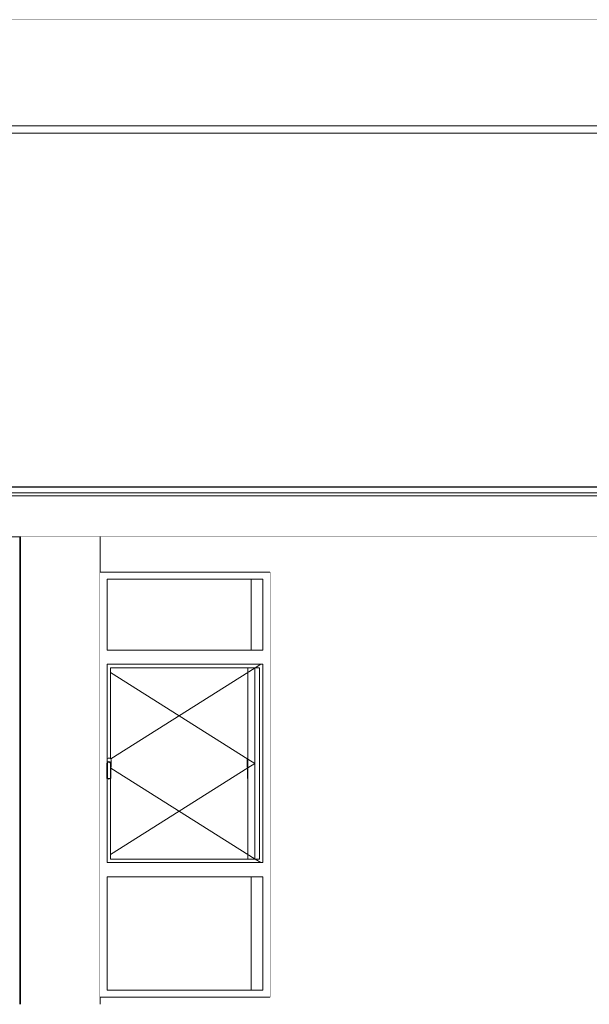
# Model space of a CAD drawing. Header units: millimetres. Extents: x -30280 to 132640, y -81242 to 8968.
# Tile 39 of 46: x 105000 to 109022, y -81242 to -74292. Entities that reach past the tile are written whole.
import ezdxf

# ---------------------------------------------------------------- set-up
doc = ezdxf.new("R2010")
doc.units = ezdxf.units.MM
doc.header["$MEASUREMENT"] = 0
doc.linetypes.add('Wipeout_Contour', pattern=[1000, 0, -1000])
for name, color, linetype in [('09_EI_Mobiliari general', 7, 'Continuous'), ('10_ESTR_Fotjats', 7, 'Continuous'), ('12_FAÇ_Façana', 7, 'Continuous'), ('14_PAV_Paviment existent', 7, 'Continuous'), ('Demolido_08_Envans', 7, 'Continuous'), ('Ventanas Archicad', 7, 'Continuous')]:
    doc.layers.add(name, color=color, linetype=linetype)
for name, color, linetype, lineweight in [('09_EI_Mobiliari general_Pluma_Nº__88', 7, 'Continuous', 5), ('10_ESTR_Fotjats_Pluma_Nº__1', 7, 'Continuous', 5), ('12_FAÇ_Façana_Pluma_Nº__47', 7, 'Continuous', 20), ('14_PAV_Paviment existent_Pluma_Nº__29', 7, 'Continuous', 20), ('Demolido_08_Envans_Pluma_Nº__47', 7, 'Continuous', 20), ('Ventanas Archicad_Pluma_Nº__47', 7, 'Continuous', 20)]:
    doc.layers.add(name, color=color, linetype=linetype, lineweight=lineweight)
doc.layers.add('Ventanas Archicad_Pluma_Nº__3', color=7, linetype='Continuous', lineweight=5, true_color=0xa4a4a4)

# ---------------------------------------------------------------- blocks, each defined once
blk = doc.blocks.new('Elem Sección_83_2', base_point=(103384.2, -77592.4))
at = {"layer": '10_ESTR_Fotjats_Pluma_Nº__1', "color": 7, "linetype": 'Continuous', "lineweight": 5}
for p, q in [((132640.2, -77632.4), (95027.2, -77632.4)), ((132640.2, -77652.4), (95027.2, -77652.4)), ((132640.2, -77942.4), (95027.2, -77942.4))]:
    blk.add_line(p, q, dxfattribs=at)
blk = doc.blocks.new('Elem Sección_90_2', base_point=(103384.2, -77592.4))
at = {"color": 254, "linetype": 'Wipeout_Contour', "lineweight": 0, "ltscale": 527968.851543}
blk.add_wipeout([(105005.3, -77942.4), (105005.3, -81242.4), (105567.6, -81242.4), (105567.6, -77942.4)], dxfattribs=at).dxf.layer = '09_EI_Mobiliari general'
at = {"layer": '09_EI_Mobiliari general_Pluma_Nº__88', "color": 7, "linetype": 'Continuous', "lineweight": 5}
for p, q in [((105005.3, -81242.4), (105005.3, -77942.4)), ((105567.6, -81192.4), (105567.6, -78192.4))]:
    blk.add_line(p, q, dxfattribs=at)
blk = doc.blocks.new('Elem Sección_93_2', base_point=(103384.2, -77592.4))
at = {"color": 254, "linetype": 'Wipeout_Contour', "lineweight": 0, "ltscale": 527066.577206}
blk.add_wipeout([(105002.1, -81242.4), (105005.3, -81242.4), (105005.3, -77942.4), (105002.1, -77942.4)], dxfattribs=at).dxf.layer = '09_EI_Mobiliari general'
at = {"layer": '09_EI_Mobiliari general_Pluma_Nº__88', "color": 7, "linetype": 'Continuous', "lineweight": 5}
blk.add_line((105002.1, -81242.4), (105002.1, -77942.4), dxfattribs=at)
blk = doc.blocks.new('Elem Sección_94_2', base_point=(103384.2, -77592.4))
at = {"layer": '09_EI_Mobiliari general_Pluma_Nº__88', "color": 7, "linetype": 'Continuous', "lineweight": 5}
for p, q in [((106682.1, -78742.4), (106682.1, -78242.4)), ((106682.1, -80217.4), (106682.1, -78867.4)), ((106682.1, -81142.4), (106682.1, -80342.4))]:
    blk.add_line(p, q, dxfattribs=at)
blk = doc.blocks.new('Elem Sección_98_2', base_point=(103384.2, -77592.4))
at = {"color": 254, "linetype": 'Wipeout_Contour', "lineweight": 0, "ltscale": 536477.380719}
blk.add_wipeout([(109110.2, -81242.4), (109110.2, -77942.4), (106767.6, -77942.4), (106767.6, -81242.4)], dxfattribs=at).dxf.layer = '12_FAÇ_Façana'
at = {"layer": '12_FAÇ_Façana_Pluma_Nº__47', "color": 7, "linetype": 'Continuous', "lineweight": 20}
for p, q in [((106767.6, -78192.4), (106767.6, -81192.4)), ((109110.2, -78192.4), (109110.2, -81192.4))]:
    blk.add_line(p, q, dxfattribs=at)
blk = doc.blocks.new('Elem Sección_115_2', base_point=(103384.2, -77592.4))
at = {"color": 254, "linetype": 'Wipeout_Contour', "lineweight": 0, "ltscale": 527123.710324}
blk.add_wipeout([(105567.6, -78192.4), (106767.6, -78192.4), (106767.6, -77942.4), (105567.6, -77942.4)], dxfattribs=at).dxf.layer = '12_FAÇ_Façana'
at = {"color": 254, "linetype": 'Wipeout_Contour', "lineweight": 0, "ltscale": 534684.304435}
blk.add_wipeout([(106767.6, -81192.4), (105567.6, -81192.4), (105567.6, -81242.4), (106767.6, -81242.4)], dxfattribs=at).dxf.layer = '12_FAÇ_Façana'
at = {"layer": '12_FAÇ_Façana_Pluma_Nº__47', "color": 7, "linetype": 'Continuous', "lineweight": 20}
for p, q in [((105567.6, -77942.4), (105567.6, -78192.4)), ((105567.6, -81192.4), (105567.6, -81242.4))]:
    blk.add_line(p, q, dxfattribs=at)
blk = doc.blocks.new('Elem Sección_116_2', base_point=(103384.2, -77592.4))
at = {"color": 254, "linetype": 'Wipeout_Contour', "lineweight": 0, "ltscale": 1587063.237103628}
blk.add_wipeout([(105567.6, -78242.4), (105567.6, -81142.4), (105617.6, -81142.4), (105617.6, -80342.4), (105617.6, -80242.4), (105617.6, -79647.9), (105616.6, -79646.4), (105616.6, -79542.4), (105617.6, -79538.6), (105617.6, -78842.4), (105617.6, -78742.4), (105617.6, -78242.4)], dxfattribs=at).dxf.layer = 'Ventanas Archicad'
at = {"color": 254, "linetype": 'Wipeout_Contour', "lineweight": 0, "ltscale": 1065266.962616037}
blk.add_wipeout([(106717.6, -78842.4), (106717.6, -80242.4), (106717.6, -80342.4), (106717.6, -81142.4), (106767.6, -81142.4), (106767.6, -78242.4), (106717.6, -78242.4), (106717.6, -78742.4)], dxfattribs=at).dxf.layer = 'Ventanas Archicad'
at = {"color": 254, "linetype": 'Wipeout_Contour', "lineweight": 0, "ltscale": 791248.938072}
blk.add_wipeout([(106717.6, -78242.4), (106767.6, -78242.4), (106767.6, -78192.4), (105567.6, -78192.4), (105567.6, -78242.4), (105617.6, -78242.4)], dxfattribs=at).dxf.layer = 'Ventanas Archicad'
at = {"color": 254, "linetype": 'Wipeout_Contour', "lineweight": 0, "ltscale": 528846.423033}
blk.add_wipeout([(105617.6, -78742.4), (105617.6, -78842.4), (106717.6, -78842.4), (106717.6, -78742.4)], dxfattribs=at).dxf.layer = 'Ventanas Archicad'
at = {"color": 254, "linetype": 'Wipeout_Contour', "lineweight": 0, "ltscale": 2247833.562038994}
blk.add_wipeout([(105619.1, -79506.7), (105617.6, -79508.2), (105617.6, -79538.6), (105618.4, -79535.6), (105623.4, -79530.7), (105630.1, -79528.9), (105636.9, -79530.7), (105641.8, -79535.6), (105643.6, -79542.4), (105643.6, -79575.5), (105644.8, -79574.4), (105646.1, -79569.4), (105646.1, -79515.4), (105644.8, -79510.4), (105641.1, -79506.7), (105636.1, -79505.4), (105624.1, -79505.4)], dxfattribs=at).dxf.layer = 'Ventanas Archicad'
at = {"color": 254, "linetype": 'Wipeout_Contour', "lineweight": 0, "ltscale": 529159.721414}
blk.add_wipeout([(105618.6, -79649.4), (105630.1, -79652.4), (105630.1, -79649.3), (105620.5, -79646.8)], dxfattribs=at).dxf.layer = 'Ventanas Archicad'
at = {"color": 254, "linetype": 'Wipeout_Contour', "lineweight": 0, "ltscale": 532444.001499}
blk.add_wipeout([(105617.6, -80242.4), (105617.6, -80342.4), (106717.6, -80342.4), (106717.6, -80242.4)], dxfattribs=at).dxf.layer = 'Ventanas Archicad'
at = {"color": 254, "linetype": 'Wipeout_Contour', "lineweight": 0, "ltscale": 801813.074405}
blk.add_wipeout([(105617.6, -81142.4), (105567.6, -81142.4), (105567.6, -81192.4), (106767.6, -81192.4), (106767.6, -81142.4), (106717.6, -81142.4)], dxfattribs=at).dxf.layer = 'Ventanas Archicad'
at = {"layer": 'Ventanas Archicad_Pluma_Nº__47', "color": 7, "linetype": 'Continuous', "lineweight": 20}
for p, q in [((105567.6, -78192.4), (106767.6, -78192.4)), ((106767.6, -81192.4), (105567.6, -81192.4))]:
    blk.add_line(p, q, dxfattribs=at)
at = {"color": 254, "linetype": 'Wipeout_Contour', "lineweight": 0, "ltscale": 528132.735432}
blk.add_wipeout([(105617.6, -78742.4), (106717.6, -78742.4), (106717.6, -78242.4), (105617.6, -78242.4)], dxfattribs=at).dxf.layer = 'Ventanas Archicad'
at = {"color": 254, "linetype": 'Wipeout_Contour', "lineweight": 0, "ltscale": 532364.728635}
blk.add_wipeout([(106692.6, -78867.4), (106692.6, -80217.4), (106717.6, -80217.4), (106717.6, -78867.4)], dxfattribs=at).dxf.layer = 'Ventanas Archicad'
at = {"color": 254, "linetype": 'Wipeout_Contour', "lineweight": 0, "ltscale": 529193.734595}
blk.add_wipeout([(105639.7, -79646.8), (105630.1, -79649.3), (105630.1, -79652.4), (105641.6, -79649.4)], dxfattribs=at).dxf.layer = 'Ventanas Archicad'
at = {"color": 254, "linetype": 'Wipeout_Contour', "lineweight": 0, "ltscale": 533533.20101}
blk.add_wipeout([(105617.6, -81142.4), (106717.6, -81142.4), (106717.6, -80342.4), (105617.6, -80342.4)], dxfattribs=at).dxf.layer = 'Ventanas Archicad'
at = {"layer": 'Ventanas Archicad_Pluma_Nº__3', "color": 253, "linetype": 'Continuous', "lineweight": 5, "true_color": 0xa4a4a4}
for p, q in [((105617.6, -78742.4), (105617.6, -78242.4)), ((105617.6, -78242.4), (106717.6, -78242.4)), ((106717.6, -78242.4), (106717.6, -78742.4)), ((106717.6, -78742.4), (105617.6, -78742.4)), ((105617.6, -81142.4), (105617.6, -80342.4)), ((105617.6, -80342.4), (106717.6, -80342.4)), ((106717.6, -80342.4), (106717.6, -81142.4)), ((106717.6, -81142.4), (105617.6, -81142.4))]:
    blk.add_line(p, q, dxfattribs=at)
at = {"color": 254, "linetype": 'Wipeout_Contour', "lineweight": 0, "ltscale": 529134.337223}
blk.add_wipeout([(105619.6, -79645.5), (105616.6, -79646.4), (105618.6, -79649.4), (105620.5, -79646.8)], dxfattribs=at).dxf.layer = 'Ventanas Archicad'
at = {"color": 254, "linetype": 'Wipeout_Contour', "lineweight": 0, "ltscale": 529206.888213}
blk.add_wipeout([(105640.6, -79645.5), (105639.7, -79646.8), (105641.6, -79649.4), (105643.6, -79646.4)], dxfattribs=at).dxf.layer = 'Ventanas Archicad'
at = {"color": 254, "linetype": 'Wipeout_Contour', "lineweight": 0, "ltscale": 529005.563331}
blk.add_wipeout([(105616.6, -79646.4), (105619.6, -79645.5), (105619.6, -79542.8), (105616.6, -79542.4)], dxfattribs=at).dxf.layer = 'Ventanas Archicad'
at = {"color": 254, "linetype": 'Wipeout_Contour', "lineweight": 0, "ltscale": 529082.233649}
blk.add_wipeout([(105640.6, -79542.8), (105640.6, -79645.5), (105643.6, -79646.4), (105643.6, -79542.4)], dxfattribs=at).dxf.layer = 'Ventanas Archicad'
at = {"color": 254, "linetype": 'Wipeout_Contour', "lineweight": 0, "ltscale": 528876.426947}
blk.add_wipeout([(105616.6, -79542.4), (105619.6, -79542.8), (105621.1, -79537.2), (105618.4, -79535.6)], dxfattribs=at).dxf.layer = 'Ventanas Archicad'
at = {"color": 254, "linetype": 'Wipeout_Contour', "lineweight": 0, "ltscale": 528947.94286}
blk.add_wipeout([(105641.8, -79535.6), (105639.1, -79537.2), (105640.6, -79542.8), (105643.6, -79542.4)], dxfattribs=at).dxf.layer = 'Ventanas Archicad'
at = {"color": 254, "linetype": 'Wipeout_Contour', "lineweight": 0, "ltscale": 528873.292715}
blk.add_wipeout([(105618.4, -79535.6), (105621.1, -79537.2), (105624.9, -79533.4), (105623.4, -79530.7)], dxfattribs=at).dxf.layer = 'Ventanas Archicad'
at = {"color": 254, "linetype": 'Wipeout_Contour', "lineweight": 0, "ltscale": 528925.722411}
blk.add_wipeout([(105636.9, -79530.7), (105635.3, -79533.4), (105639.1, -79537.2), (105641.8, -79535.6)], dxfattribs=at).dxf.layer = 'Ventanas Archicad'
at = {"color": 254, "linetype": 'Wipeout_Contour', "lineweight": 0, "ltscale": 528882.543379}
blk.add_wipeout([(105623.4, -79530.7), (105624.9, -79533.4), (105630.1, -79532), (105630.1, -79528.9)], dxfattribs=at).dxf.layer = 'Ventanas Archicad'
at = {"color": 254, "linetype": 'Wipeout_Contour', "lineweight": 0, "ltscale": 528901.999437}
blk.add_wipeout([(105630.1, -79528.9), (105630.1, -79532), (105635.3, -79533.4), (105636.9, -79530.7)], dxfattribs=at).dxf.layer = 'Ventanas Archicad'
at = {"color": 254, "linetype": 'Wipeout_Contour', "lineweight": 0, "ltscale": 1587047.813127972}
blk.add_wipeout([(105620.5, -79646.8), (105630.1, -79649.3), (105639.7, -79646.8), (105640.6, -79645.5), (105640.6, -79542.8), (105639.1, -79537.2), (105635.3, -79533.4), (105630.1, -79532), (105624.9, -79533.4), (105621.1, -79537.2), (105619.6, -79542.8), (105619.6, -79645.5)], dxfattribs=at).dxf.layer = 'Ventanas Archicad'
at = {"color": 254, "linetype": 'Wipeout_Contour', "lineweight": 0, "ltscale": 1056900.890341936}
blk.add_wipeout([(105617.6, -78867.4), (105617.6, -79508.2), (105619.1, -79506.7), (105624.1, -79505.4), (105636.1, -79505.4), (105641.1, -79506.7), (105642.6, -79508.2), (105642.6, -78867.4)], dxfattribs=at).dxf.layer = 'Ventanas Archicad'
at = {"color": 254, "linetype": 'Wipeout_Contour', "lineweight": 0, "ltscale": 926743.666196}
blk.add_wipeout([(105618.6, -79649.4), (105617.6, -79647.9), (105617.6, -80217.4), (105642.6, -80217.4), (105642.6, -79647.9), (105641.6, -79649.4), (105630.1, -79652.4)], dxfattribs=at).dxf.layer = 'Ventanas Archicad'
at = {"color": 254, "linetype": 'Wipeout_Contour', "lineweight": 0, "ltscale": 793508.570322}
blk.add_wipeout([(105617.6, -78842.4), (105617.6, -78867.4), (105642.6, -78867.4), (106692.6, -78867.4), (106717.6, -78867.4), (106717.6, -78842.4)], dxfattribs=at).dxf.layer = 'Ventanas Archicad'
at = {"color": 254, "linetype": 'Wipeout_Contour', "lineweight": 0, "ltscale": 798424.069815}
blk.add_wipeout([(105642.6, -80217.4), (105617.6, -80217.4), (105617.6, -80242.4), (106717.6, -80242.4), (106717.6, -80217.4), (106692.6, -80217.4)], dxfattribs=at).dxf.layer = 'Ventanas Archicad'
at = {"color": 254, "linetype": 'Wipeout_Contour', "lineweight": 0, "ltscale": 1588701.372371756}
blk.add_wipeout([(105642.6, -79508.2), (105644.8, -79510.4), (105646.1, -79515.4), (105646.1, -79569.4), (105644.8, -79574.4), (105643.6, -79575.5), (105643.6, -79646.4), (105642.6, -79647.9), (105642.6, -80217.4), (106692.6, -80217.4), (106692.6, -78867.4), (105642.6, -78867.4)], dxfattribs=at).dxf.layer = 'Ventanas Archicad'
at = {"layer": 'Ventanas Archicad_Pluma_Nº__3', "color": 253, "linetype": 'Continuous', "lineweight": 5, "true_color": 0xa4a4a4}
for p, q in [((105617.6, -79538.6), (105617.6, -78842.4)), ((105617.6, -78842.4), (106717.6, -78842.4)), ((105642.6, -79508.2), (105642.6, -78867.4)), ((105642.6, -78867.4), (106692.6, -78867.4)), ((106663.3, -78867.4), (105644.2, -79509.8)), ((106703, -78842.4), (106663.3, -78867.4)), ((106692.6, -78867.4), (106692.6, -80217.4)), ((106717.6, -78842.4), (106717.6, -80242.4)), ((105619.1, -79506.7), (105617.6, -79508.2)), ((105624.1, -79505.4), (105619.1, -79506.7)), ((105636.1, -79505.4), (105624.1, -79505.4)), ((105641.1, -79506.7), (105636.1, -79505.4)), ((105644.8, -79510.4), (105641.1, -79506.7)), ((105616.6, -79542.4), (105618.4, -79535.6)), ((105616.6, -79646.4), (105616.6, -79542.4)), ((105618.4, -79535.6), (105623.4, -79530.7)), ((105619.6, -79542.8), (105621.1, -79537.2)), ((105619.6, -79645.5), (105619.6, -79542.8)), ((105621.1, -79537.2), (105624.9, -79533.4)), ((105623.4, -79530.7), (105630.1, -79528.9)), ((105624.9, -79533.4), (105630.1, -79532)), ((105630.1, -79528.9), (105636.9, -79530.7)), ((105630.1, -79532), (105635.3, -79533.4)), ((105635.3, -79533.4), (105639.1, -79537.2)), ((105636.9, -79530.7), (105641.8, -79535.6)), ((105639.1, -79537.2), (105640.6, -79542.8)), ((105640.6, -79542.8), (105640.6, -79645.5)), ((105641.8, -79535.6), (105643.6, -79542.4)), ((105643.6, -79542.4), (105643.6, -79646.4)), ((105643.6, -79575.5), (105644.8, -79574.4)), ((106663.3, -80217.4), (105644.2, -79574.9)), ((105646.1, -79515.4), (105644.8, -79510.4)), ((105644.8, -79574.4), (105646.1, -79569.4)), ((105646.1, -79569.4), (105646.1, -79515.4)), ((105618.6, -79649.4), (105616.6, -79646.4)), ((105620.5, -79646.8), (105619.6, -79645.5)), ((105630.1, -79649.3), (105620.5, -79646.8)), ((105639.7, -79646.8), (105630.1, -79649.3)), ((105640.6, -79645.5), (105639.7, -79646.8)), ((105643.6, -79646.4), (105641.6, -79649.4)), ((105617.6, -80242.4), (105617.6, -79647.9)), ((105630.1, -79652.4), (105618.6, -79649.4)), ((105641.6, -79649.4), (105630.1, -79652.4)), ((105642.6, -80217.4), (105642.6, -79647.9)), ((106717.6, -80242.4), (105617.6, -80242.4)), ((106692.6, -80217.4), (105642.6, -80217.4)), ((106703, -80242.4), (106663.3, -80217.4))]:
    blk.add_line(p, q, dxfattribs=at)
blk = doc.blocks.new('Elem Sección_118_2', base_point=(103384.2, -77592.4))
at = {"layer": 'Ventanas Archicad_Pluma_Nº__3', "color": 253, "linetype": 'Continuous', "lineweight": 5, "true_color": 0xa4a4a4}
for p, q in [((106635.3, -78742.4), (106635.3, -78242.4)), ((106610.3, -80217.4), (106610.3, -78867.4)), ((106660.3, -78867.4), (106660.3, -80217.4)), ((105642.6, -78900.8), (106610.3, -79510.9)), ((105642.6, -80184), (106610.3, -79573.9)), ((106606.8, -79515.4), (106608.1, -79510.4)), ((106606.8, -79569.4), (106606.8, -79515.4)), ((106608.1, -79574.4), (106606.8, -79569.4)), ((106608.1, -79510.4), (106610.3, -79508.2)), ((106610.3, -79576.5), (106608.1, -79574.4)), ((106609.3, -79646.4), (106609.3, -79575.5)), ((106610.3, -79510.9), (106660.3, -79542.4)), ((106610.3, -79573.9), (106660.3, -79542.4)), ((106610.3, -79647.9), (106609.3, -79646.4)), ((106635.3, -81142.4), (106635.3, -80342.4))]:
    blk.add_line(p, q, dxfattribs=at)
blk = doc.blocks.new('Elem Sección_126_2', base_point=(103384.2, -77592.4))
at = {"layer": '10_ESTR_Fotjats_Pluma_Nº__1', "color": 7, "linetype": 'Continuous', "lineweight": 5}
blk.add_line((116121.2, -74292.4), (95027.2, -74292.4), dxfattribs=at)
blk = doc.blocks.new('Elem Sección_138_2', base_point=(103384.2, -77592.4))
at = {"color": 254, "linetype": 'Wipeout_Contour', "lineweight": 0, "ltscale": 3101444.809360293}
blk.add_wipeout([(96130.3, -77592.4), (96498.3, -77592.4), (96498.3, -75470.4), (97342.3, -75470.4), (97342.3, -77592.4), (97625.3, -77592.4), (97625.3, -77590.4), (97739.5, -77590.4), (97739.5, -75470.4), (98583.5, -75470.4), (98583.5, -77590.4), (103051.3, -77590.4), (103051.3, -75492.4), (104998.9, -75492.4), (104998.9, -77590.4), (111738.4, -77590.4), (111738.4, -75470.4), (112582.4, -75470.4), (112582.4, -77590.4), (116102.2, -77590.4), (116102.2, -75455.4), (116121.2, -75455.4), (116121.2, -75092.4), (96130.3, -75092.4)], dxfattribs=at).dxf.layer = 'Demolido_08_Envans'
at = {"color": 254, "linetype": 'Wipeout_Contour', "lineweight": 0, "ltscale": 520497.109465}
blk.add_wipeout([(96130.3, -75042.4), (96130.3, -75092.4), (116131.2, -75092.4), (116131.2, -75042.4)], dxfattribs=at).dxf.layer = 'Demolido_08_Envans'
at = {"layer": 'Demolido_08_Envans_Pluma_Nº__47', "color": 7, "linetype": 'Continuous', "lineweight": 20}
blk.add_line((116121.2, -75092.4), (96130.3, -75092.4), dxfattribs=at)
at = {"color": 254, "linetype": 'Wipeout_Contour', "lineweight": 0, "ltscale": 519556.693307}
blk.add_wipeout([(96130.3, -74292.4), (96130.3, -75042.4), (116121.2, -75042.4), (116121.2, -74292.4)], dxfattribs=at).dxf.layer = 'Demolido_08_Envans'
at = {"layer": 'Demolido_08_Envans_Pluma_Nº__47', "color": 7, "linetype": 'Continuous', "lineweight": 20}
blk.add_line((96130.3, -75042.4), (116121.2, -75042.4), dxfattribs=at)
blk = doc.blocks.new('Elem Sección_158_2', base_point=(103384.2, -77592.4))
at = {"layer": '14_PAV_Paviment existent_Pluma_Nº__29', "color": 7, "linetype": 'Continuous', "lineweight": 20}
for p, q in [((116121.2, -77590.4), (97625.3, -77590.4)), ((116121.2, -77592.4), (97625.3, -77592.4))]:
    blk.add_line(p, q, dxfattribs=at)

msp = doc.modelspace()

# ---------------------------------------------------------------- block references
at = {"layer": '09_EI_Mobiliari general', "lineweight": 0}
msp.add_blockref('Elem Sección_94_2', (103384.179, -77592.372), dxfattribs=at)
at = {"layer": '10_ESTR_Fotjats', "lineweight": 0}
for name in ['Elem Sección_126_2', 'Elem Sección_83_2']:
    msp.add_blockref(name, (103384.179, -77592.372), dxfattribs=at)

# ---------------------------------------------------------------- next in the draw order: block references
at = {"layer": '09_EI_Mobiliari general', "lineweight": 0}
msp.add_blockref('Elem Sección_90_2', (103384.179, -77592.372), dxfattribs=at)
at = {"layer": '12_FAÇ_Façana', "lineweight": 0}
msp.add_blockref('Elem Sección_98_2', (103384.179, -77592.372), dxfattribs=at)
at = {"layer": 'Demolido_08_Envans', "lineweight": 0}
msp.add_blockref('Elem Sección_138_2', (103384.179, -77592.372), dxfattribs=at)

# ---------------------------------------------------------------- next in the draw order: block references
at = {"layer": '09_EI_Mobiliari general', "lineweight": 0}
msp.add_blockref('Elem Sección_93_2', (103384.179, -77592.372), dxfattribs=at)
at = {"layer": '12_FAÇ_Façana', "lineweight": 0}
msp.add_blockref('Elem Sección_115_2', (103384.179, -77592.372), dxfattribs=at)
at = {"layer": '14_PAV_Paviment existent', "lineweight": 0}
msp.add_blockref('Elem Sección_158_2', (103384.179, -77592.372), dxfattribs=at)

# ---------------------------------------------------------------- next in the draw order: block references
at = {"layer": 'Ventanas Archicad', "lineweight": 0}
msp.add_blockref('Elem Sección_116_2', (103384.179, -77592.372), dxfattribs=at)

# ---------------------------------------------------------------- next in the draw order: block references
msp.add_blockref('Elem Sección_118_2', (103384.179, -77592.372), dxfattribs=at)

doc.saveas('drawing.dxf')
